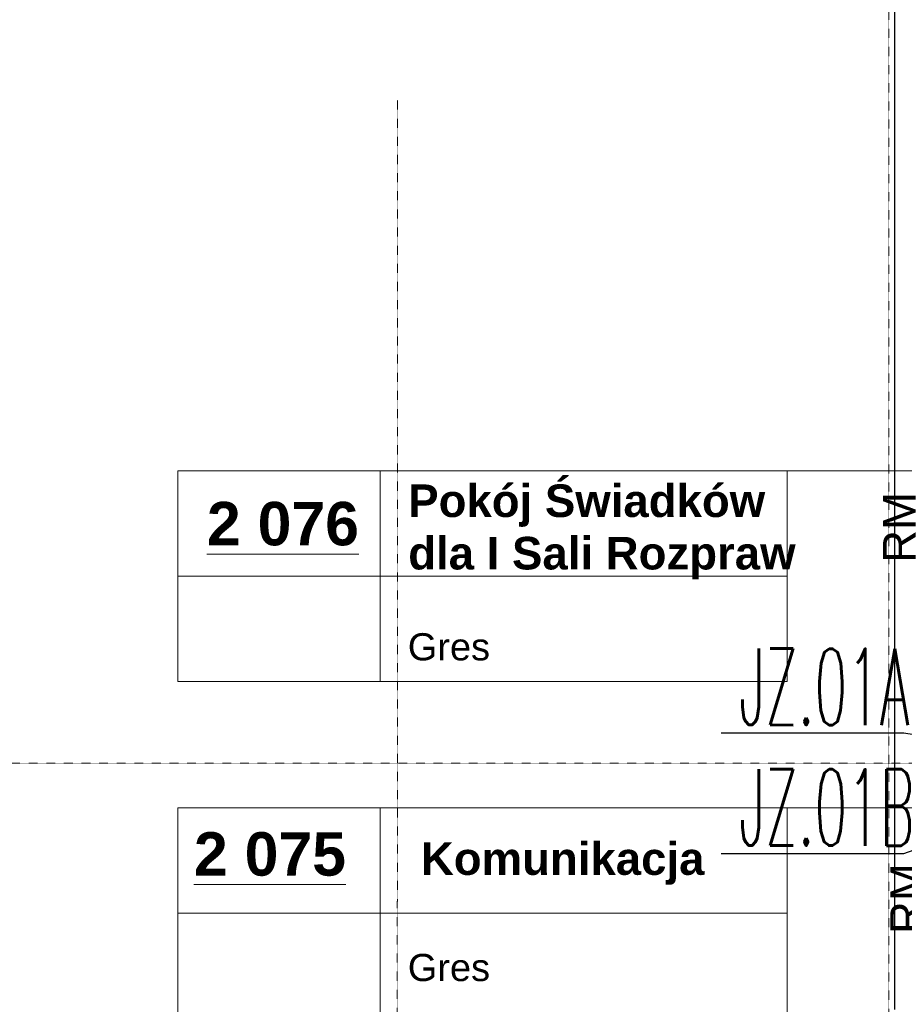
# Model space of a CAD drawing. Header units: millimetres. Extents: x -8838 to 31257, y -6224 to 3754.
# Tile 139 of 185: x -615 to -94, y -3617 to -3037. Entities that reach past the tile are written whole.
import ezdxf
from ezdxf.enums import TextEntityAlignment as Align

# ---------------------------------------------------------------- set-up
doc = ezdxf.new("R2010")
doc.units = ezdxf.units.MM
doc.header["$LTSCALE"] = 10
doc.header["$MEASUREMENT"] = 0
for name, pattern in [('rzut 2 pietra$0$ArchiTECH.PC 5. Line Type', [0.0053, 0.003, -0.001, 0.0003, -0.001]), ('rzut 2 pietra$0$ArchiTECH.PC Solid Line Type', [0]), ('SUFIT_2 PIETRO$0$ArchiTECH.PC Solid Line Type', [0])]:
    doc.linetypes.add(name, pattern=pattern)
doc.layers.add('_Numer_jednostki', color=11, linetype='CONTINUOUS', lineweight=30)
doc.layers.add('IS_ARCH', color=254, linetype='CONTINUOUS', lineweight=18)
doc.layers.add('SUFIT_2 PIETRO$0$INWENTARYZACJA', color=254, linetype='CONTINUOUS')
doc.styles.add('romans1', font='simplex.shx', dxfattribs={"width": 0.8})
doc.styles.add('rzut 2 pietra$0$ArchiTECHStyle1', font='arial.ttf', dxfattribs={"height": 0.16})
doc.styles.add('rzut 2 pietra$0$ArchiTECHStyle2', font='arialbd.ttf', dxfattribs={"height": 0.192})

msp = doc.modelspace()

# ---------------------------------------------------------------- linework, layer by layer
at = {"layer": '_Numer_jednostki'}
for points in [[(-201.96, -3457.01), (-94.41, -3457.01), (22.16, -3475.76)], [(-201.96, -3528.01), (-94.41, -3528.01), (22.16, -3486.78)]]:
    msp.add_lwpolyline(points, dxfattribs=at)
at = {"layer": 'IS_ARCH', "linetype": 'rzut 2 pietra$0$ArchiTECH.PC Solid Line Type'}
for p, q in [((-100, -241), (-100, -3619.83)), ((-521.82, -3302.69), (-163.02, -3302.69)), ((-521.82, -3302.69), (-521.82, -3426.61)), ((-402.59, -3302.69), (-402.59, -3426.61)), ((-163.02, -3302.69), (-163.02, -3426.61)), ((-163.02, -3302.69), (93.99, -3302.69)), ((-521.82, -3364.65), (-163.02, -3364.65)), ((-521.82, -3426.61), (-163.02, -3426.61)), ((-521.82, -3501.12), (-163.02, -3501.12)), ((-521.82, -3501.12), (-521.82, -3625.04)), ((-402.59, -3501.12), (-402.59, -3625.04)), ((-163.02, -3501.12), (-163.02, -3625.04)), ((-163.02, -3501.12), (430.27, -3501.12)), ((-521.82, -3563.08), (-163.02, -3563.08))]:
    msp.add_line(p, q, dxfattribs=at)
at = {"layer": 'IS_ARCH', "linetype": 'rzut 2 pietra$0$ArchiTECH.PC 5. Line Type'}
for p, q in [((-103.25, -1585.1), (-103.25, -4081.46)), ((-392.53, -3084.31), (-392.84, -6168.47)), ((6151.81, -3474.83), (-3581.18, -3474.83))]:
    msp.add_line(p, q, dxfattribs=at)
at = {"layer": 'SUFIT_2 PIETRO$0$INWENTARYZACJA', "linetype": 'SUFIT_2 PIETRO$0$ArchiTECH.PC Solid Line Type'}
msp.add_line((-100, -241), (-100, -3619.83), dxfattribs=at)

# ---------------------------------------------------------------- texts
at = {"layer": '_Numer_jednostki', "style": 'romans1', "width": 0.5}
for s, p in [('JZ.01A', (-191.43, -3452.3)), ('JZ.01B', (-191.43, -3523.3))]:
    msp.add_text(s, height=45, rotation=359.91893, dxfattribs=at).set_placement(p)
at = {"layer": 'IS_ARCH'}
for s, height, style, p in [('Pokój Świadków', 19.2, 'rzut 2 pietra$0$ArchiTECHStyle2', (-386.17, -3335.6)), ('%%u2 076%%u', 25.6, 'rzut 2 pietra$0$ArchiTECHStyle2', (-504.65, -3354.2)), ('dla I Sali Rozpraw', 19.2, 'rzut 2 pietra$0$ArchiTECHStyle2', (-386.17, -3366.48)), ('Gres', 16, 'rzut 2 pietra$0$ArchiTECHStyle1', (-386.43, -3419.07)), ('%%u2 075%%u', 25.6, 'rzut 2 pietra$0$ArchiTECHStyle2', (-512.28, -3548.75)), ('Komunikacja', 19.2, 'rzut 2 pietra$0$ArchiTECHStyle2', (-378.72, -3546.38)), ('Gres', 16, 'rzut 2 pietra$0$ArchiTECHStyle1', (-386.43, -3607.96))]:
    msp.add_text(s, height=height, dxfattribs=dict(at, style=style)).set_placement(p, align=Align.BOTTOM_LEFT)
at = {"layer": 'IS_ARCH', "style": 'rzut 2 pietra$0$ArchiTECHStyle1'}
for p in [(-81.73, -3356.85), (-77.5, -3575.43)]:
    msp.add_text('RM', height=19.2, rotation=90, dxfattribs=at).set_placement(p, align=Align.BOTTOM_LEFT)

doc.saveas('drawing.dxf')
